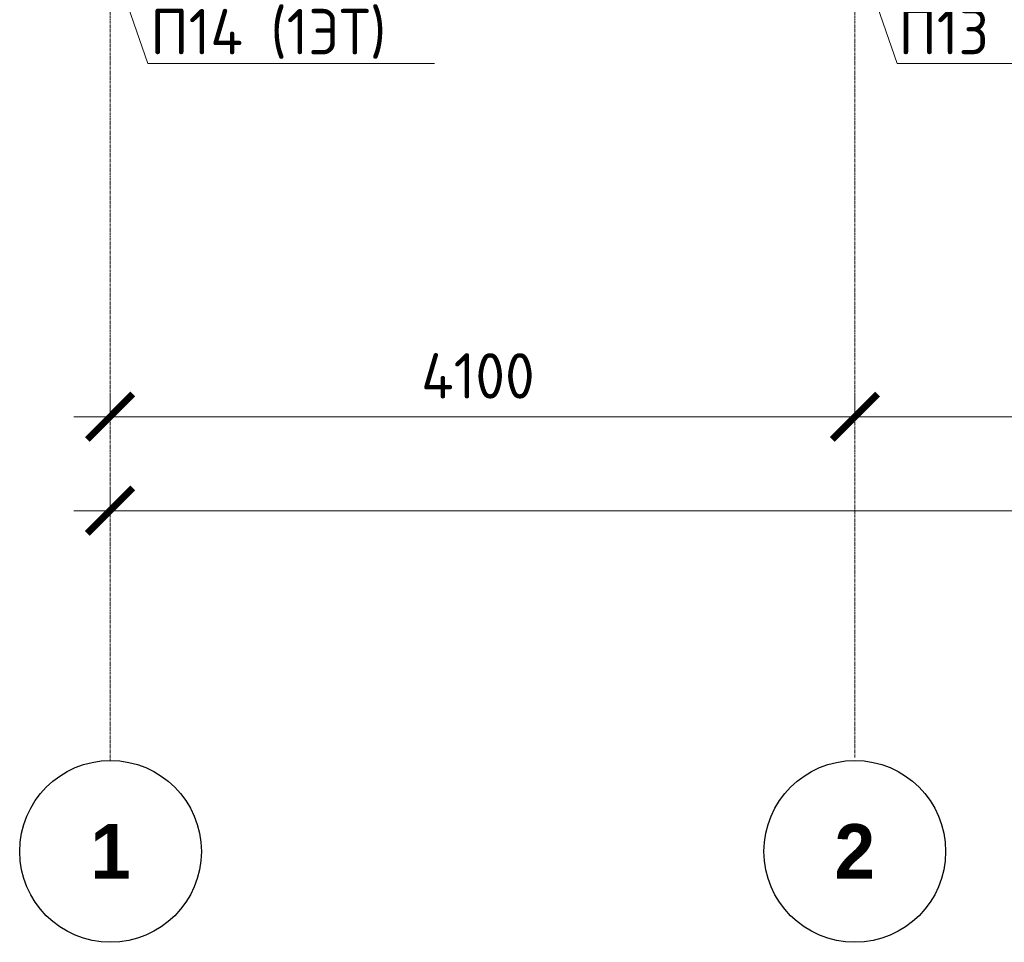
# Model space of a CAD drawing. Header units: millimetres. Extents: x 263826 to 1718326, y -423071 to 70137.
# Tile 144 of 256: x 354847 to 360267, y -84608 to -79533. Entities that reach past the tile are written whole.
import ezdxf
from ezdxf import colors
from ezdxf.entities.mleader import LeaderData, LeaderLine
from ezdxf.math import Vec2, Vec3

# ---------------------------------------------------------------- set-up
doc = ezdxf.new("R2010")
doc.units = ezdxf.units.MM
doc.linetypes.add('______5', pattern=[1100, 800, -100, 100, -100])
doc.linetypes.add('осевая', pattern=[50.8, 31.75, -6.35, 6.35, -6.35])
for name, color, linetype, lineweight in [('Конструкции 0.5', 5, 'Continuous', 50), ('Оси', 40, '______5', 18), ('подоснова', 151, 'Continuous', 5), ('РАЗМЕРЫ', 1, 'Continuous', 9)]:
    doc.layers.add(name, color=color, linetype=linetype, lineweight=lineweight)
doc.styles.add('Century Gothic', font='GOTHIC.TTF')
doc.styles.add('GOST-2.304_Type-B', font='GOST_Common.ttf')
doc.dimstyles.new('СПДС', dxfattribs={"dimscale": 100, "dimtxt": 2.5, "dimasz": 2.5, "dimexe": 1.25, "dimexo": 0, "dimtad": 1, "dimdec": 0, "dimtxsty": 'GOST-2.304_Type-B', "dimblk": 'ARCHTICK', "dimcen": 2.5, "dimdle": 2, "dimadec": 0, "dimazin": 2, "dimtfac": 0.75, "dimtdec": 0, "dimtmove": 1, "dimatfit": 3, "dimfxl": 1, "dimtolj": 1, "dimarcsym": 1})

# ---------------------------------------------------------------- blocks, each defined once
blk = doc.blocks.new('_None')
blk = doc.blocks.new('_ArchTick')
at = {"color": 0, "linetype": 'ByBlock', "const_width": 0.15}
blk.add_lwpolyline([(-0.5, -0.5), (0.5, 0.5)], dxfattribs=at)
blk = doc.blocks.new('*D1737')
at = {"color": 0, "lineweight": -2, "transparency": 16777216}
for p, q in [((983645.5, -19380.9), (983645.5, -19255.9)), ((1030445.5, -19495.3), (1030445.5, -19255.9)), ((983445.5, -19380.9), (1030645.5, -19380.9))]:
    blk.add_line(p, q, dxfattribs=at)
at = {"layer": 'DEFPOINTS', "color": 0, "transparency": 16777216}
for p in [(983645.5, -19380.9), (1030445.5, -19380.9), (1030445.5, -19495.3)]:
    blk.add_point(p, dxfattribs=at)
at = {"color": 0, "lineweight": -2, "transparency": 16777216, "xscale": 250, "yscale": 250, "zscale": 250, "rotation": 180}
blk.add_blockref('_ArchTick', (983645.5, -19380.9), dxfattribs=at)
at = {"color": 0, "lineweight": -2, "transparency": 16777216, "xscale": 250, "yscale": 250, "zscale": 250}
blk.add_blockref('_ArchTick', (1030445.5, -19380.9), dxfattribs=at)
at = {"color": 0, "transparency": 16777216, "insert": (1001863, -19270.3), "char_height": 250, "width": 104166.667, "attachment_point": 5, "style": 'GOST-2.304_Type-B'}
blk.add_mtext('\\A1;46800', dxfattribs=at)
blk = doc.blocks.new('NSY101')
at = {"color": 0, "linetype": 'ByBlock', "lineweight": -2}
blk.add_circle((0, 0), 50, dxfattribs=at)
blk = doc.blocks.new('СЛОЖНЫЙ_ОБЪЕКТ_31')
at = {"layer": 'Оси', "color": 16, "linetype": 'Continuous', "lineweight": 25, "transparency": 33554687, "xscale": 9.999999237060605, "yscale": 9.999999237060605, "zscale": 9.999999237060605}
blk.add_blockref('NSY101', (8813, -43009.5), dxfattribs=at)
at = {"layer": 'Оси', "color": 16, "linetype": 'Continuous', "lineweight": 25, "transparency": 33554687, "insert": (8813, -43009.5), "char_height": 300, "width": 385, "attachment_point": 5, "style": 'Century Gothic'}
blk.add_mtext('\\A1;{\\fCentury Gothic|i0|b1;\\H300.000000;\\W1.000000;\\C16;2}\\P', dxfattribs=at)
blk = doc.blocks.new('СЛОЖНЫЙ_ОБЪЕКТ_46')
at = {"layer": 'Оси', "color": 16, "linetype": 'Continuous', "lineweight": 25, "transparency": 33554687, "xscale": 9.999999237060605, "yscale": 9.999999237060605, "zscale": 9.999999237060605}
blk.add_blockref('NSY101', (5263, -43009.5), dxfattribs=at)
at = {"layer": 'Оси', "color": 16, "linetype": 'Continuous', "lineweight": 25, "transparency": 33554687, "insert": (5263, -43009.5), "char_height": 300, "width": 385, "attachment_point": 5, "style": 'Century Gothic'}
blk.add_mtext('\\A1;{\\fCentury Gothic|i0|b1;\\H300.000000;\\W1.000000;\\C16;1}\\P', dxfattribs=at)
blk = doc.blocks.new('*D1723')
at = {"color": 0, "lineweight": -2, "transparency": 16777216}
for p, q in [((983645.5, -18864.1), (983645.5, -18739.1)), ((987745.5, -18864.1), (987745.5, -18739.1)), ((983445.5, -18864.1), (987945.5, -18864.1))]:
    blk.add_line(p, q, dxfattribs=at)
at = {"layer": 'DEFPOINTS', "color": 0, "transparency": 16777216}
for p in [(983645.5, -18864.1), (987745.5, -18864.1), (987745.5, -18864.1)]:
    blk.add_point(p, dxfattribs=at)
at = {"color": 0, "lineweight": -2, "transparency": 16777216, "xscale": 250, "yscale": 250, "zscale": 250, "rotation": 180}
blk.add_blockref('_ArchTick', (983645.5, -18864.1), dxfattribs=at)
at = {"color": 0, "lineweight": -2, "transparency": 16777216, "xscale": 250, "yscale": 250, "zscale": 250}
blk.add_blockref('_ArchTick', (987745.5, -18864.1), dxfattribs=at)
at = {"color": 0, "transparency": 16777216, "insert": (985670.4, -18639.1), "char_height": 250, "width": 83333.333, "attachment_point": 5, "style": 'GOST-2.304_Type-B'}
blk.add_mtext('\\A1;4100', dxfattribs=at)
blk = doc.blocks.new('*D1724')
at = {"color": 0, "lineweight": -2, "transparency": 16777216}
for p, q in [((987745.5, -18864.1), (987745.5, -18739.1)), ((991945.5, -18864.1), (991945.5, -18739.1)), ((987545.5, -18864.1), (992145.5, -18864.1))]:
    blk.add_line(p, q, dxfattribs=at)
at = {"layer": 'DEFPOINTS', "color": 0, "transparency": 16777216}
for p in [(987745.5, -18864.1), (991945.5, -18864.1), (991945.5, -18864.1)]:
    blk.add_point(p, dxfattribs=at)
at = {"color": 0, "lineweight": -2, "transparency": 16777216, "xscale": 250, "yscale": 250, "zscale": 250, "rotation": 180}
blk.add_blockref('_ArchTick', (987745.5, -18864.1), dxfattribs=at)
at = {"color": 0, "lineweight": -2, "transparency": 16777216, "xscale": 250, "yscale": 250, "zscale": 250}
blk.add_blockref('_ArchTick', (991945.5, -18864.1), dxfattribs=at)
at = {"color": 0, "transparency": 16777216, "insert": (989820.4, -18639.1), "char_height": 250, "width": 83333.333, "attachment_point": 5, "style": 'GOST-2.304_Type-B'}
blk.add_mtext('\\A1;4200', dxfattribs=at)
blk = doc.blocks.new('оси2')
at = {"layer": 'Оси', "color": 16, "linetype": 'осевая', "lineweight": 0, "ltscale": 0.5, "transparency": 33554687}
for p, q in [((983645.5, 5465.4), (983645.8, -20755.1)), ((987745.5, 5465.4), (987745.5, -20739.3))]:
    blk.add_line(p, q, dxfattribs=at)
at = {"layer": 'Оси', "color": 16, "linetype": 'Continuous', "lineweight": 25, "transparency": 33554687}
for name, p in [('СЛОЖНЫЙ_ОБЪЕКТ_46', (978385.3, 21754.4)), ('СЛОЖНЫЙ_ОБЪЕКТ_31', (978932, 21754.4))]:
    blk.add_blockref(name, p, dxfattribs=at)
for base, p1, p2, picture, middle in [((987745.5, -18864.1), (983645.5, -18864.1), (987745.5, -18864.1), '*D1723', (985670.4, -18864.1)), ((991945.5, -18864.1), (987745.5, -18864.1), (991945.5, -18864.1), '*D1724', (989820.4, -18864.1)), ((1030445.5, -19380.9), (983645.5, -19380.9), (1030445.5, -19495.3), '*D1737', (1001863, -19495.3))]:
    dim = blk.add_linear_dim(base=base, p1=p1, p2=p2, dimstyle='СПДС', override={"dimgap": 1})
    dim.commit()
    dim.dimension.update_dxf_attribs({"geometry": picture, "text_midpoint": middle, "dimtype": 160})
blk = doc.blocks.new('51151')
at = {"layer": 'РАЗМЕРЫ'}
blk.add_blockref('оси2', (-620385.4, -186137.6, -560), dxfattribs=at)

msp = doc.modelspace()

# ---------------------------------------------------------------- block references
at = {"layer": 'Конструкции 0.5', "color": 4}
msp.add_blockref('51151', (-7915.73855, 123284.35732, -559.99999), dxfattribs=at)

# ---------------------------------------------------------------- leaders
at = {"layer": 'подоснова', "color": 30, "ltscale": 0.3, "true_color": 0xf26722}
ml = msp.add_multileader_mtext('Standard', dxfattribs=at)
ml.set_content('П14 (1ЭТ)', color=5, style='GOST-2.304_Type-B')
ml.set_leader_properties(color=256, linetype='ByLayer', lineweight=15)
ml.set_arrow_properties(name='NONE')
ml.build(insert=Vec2(0, 0))
ml.multileader.update_dxf_attribs({"text_left_attachment_type": 6, "text_right_attachment_type": 6, "dogleg_length": 0.1, "arrow_head_size": 18})
ctx = ml.context
ctx.base_point, ctx.char_height, ctx.arrow_head_size, ctx.landing_gap_size, ctx.plane_origin = Vec3(355552.68851, -79773.65975, -719.99999), 250, 18, 20, Vec3(347947.26637, -77346.08185, -719.99999)
ctx.left_attachment, ctx.right_attachment, ctx.text_align_type = 6, 6, 1
notes = []
notes.append((ctx, [(0, (1, 1, 0), (355552.58851, -79773.65975, -719.99999), (1, 0), 0.1, [(0, [(355284.95913, -79004.02429, -719.99999)], 0, [])])]))
ctx.mtext.insert, ctx.mtext.alignment, ctx.mtext.flow_direction = Vec3(356215.49154, -79473.65975, -719.99999), 2, 5
ml = msp.add_multileader_mtext('Standard', dxfattribs=at)
ml.set_content('П13 (1ЭТ)', color=5, style='GOST-2.304_Type-B')
ml.set_leader_properties(color=256, linetype='ByLayer', lineweight=15)
ml.set_arrow_properties(name='NONE')
ml.build(insert=Vec2(0, 0))
ml.multileader.update_dxf_attribs({"text_left_attachment_type": 6, "text_right_attachment_type": 6, "dogleg_length": 0.1, "arrow_head_size": 18})
ctx = ml.context
ctx.base_point, ctx.char_height, ctx.arrow_head_size, ctx.landing_gap_size, ctx.plane_origin = Vec3(359677.68851, -79773.65975, -719.99999), 250, 18, 20, Vec3(352072.26637, -77346.08185, -719.99999)
ctx.left_attachment, ctx.right_attachment, ctx.text_align_type = 6, 6, 1
notes.append((ctx, [(0, (1, 1, 0), (359677.58851, -79773.65975, -719.99999), (1, 0), 0.1, [(0, [(359409.95913, -79004.02429, -719.99999)], 0, [])])]))
ctx.mtext.insert, ctx.mtext.alignment, ctx.mtext.flow_direction = Vec3(360327.99154, -79473.65975, -719.99999), 2, 5
for ctx, leaders in notes:
    for number, flags, end, landing, length, lines in leaders:
        leader = LeaderData()
        leader.index, (leader.has_last_leader_line, leader.has_dogleg_vector, leader.attachment_direction) = number, flags
        leader.last_leader_point, leader.dogleg_vector, leader.dogleg_length = Vec3(end), Vec3(landing), length
        for number, points, colour, breaks in lines:
            line = LeaderLine()
            line.index, line.vertices, line.color, line.breaks = number, Vec3.list(points), colors.encode_raw_color(colour), breaks
            leader.lines.append(line)
        ctx.leaders.append(leader)

doc.saveas('drawing.dxf')
